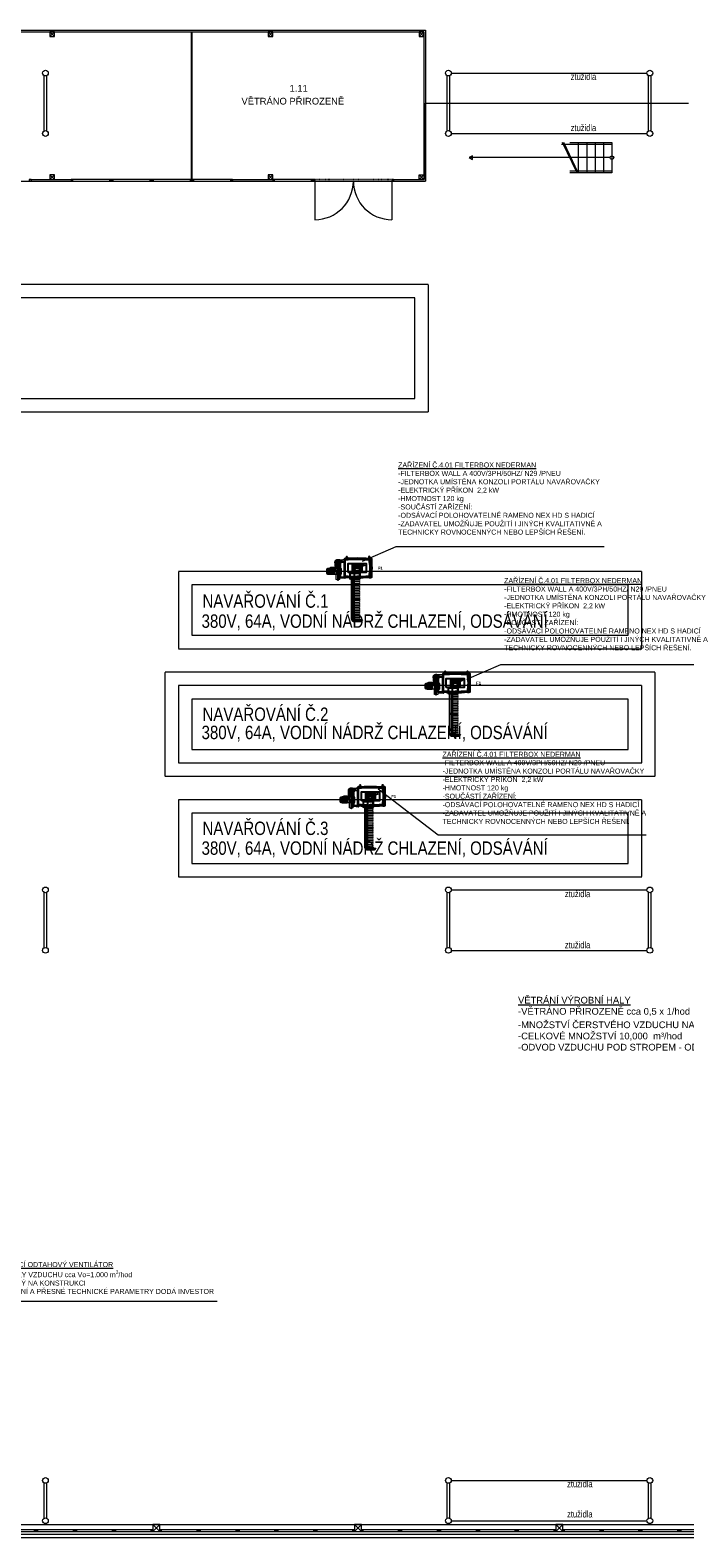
# Model space of a CAD drawing. Header units: millimetres. Extents: x 918337 to 1269480, y -257156 to -67477.
# Tile 5 of 114: x 948709 to 968206, y -174275 to -129341. Entities that reach past the tile are written whole.
import ezdxf

# ---------------------------------------------------------------- set-up
doc = ezdxf.new("R2010")
doc.units = ezdxf.units.MM
doc.linetypes.add('DĚLICÍ2', pattern=[15.875, 6.35, -3.175, 0, -3.175, 0, -3.175])
doc.linetypes.add('ČÁRKOVANÁ2', pattern=[0.375, 0.25, -0.125])
doc.layers.get('0').update_dxf_attribs({"color": 8, "lineweight": 9})
for name, color, linetype, lineweight in [('1VZT - LEGENDY', 7, 'Continuous', 13), ('LEGENDY', 7, 'Continuous', 9), ('St_plocha_místnosti', 3, 'Continuous', 18)]:
    doc.layers.add(name, color=color, linetype=linetype, lineweight=lineweight)
doc.layers.add('Configura 2D', color=7, linetype='Continuous')
doc.layers.add('Configura Drawing', color=7, linetype='Continuous')
doc.styles.add('Andy', font='arial.ttf')
doc.styles.add('Configura Arial bold', font='arialbd.ttf')
doc.styles.get("Standard").update_dxf_attribs({"font": 'arial.ttf'})

# ---------------------------------------------------------------- blocks, each defined once
blk = doc.blocks.new('EDWED')
at = {"color": 8, "ltscale": 2}
for p, q in [((890097, -224250), (911197, -224250)), ((890147, -224300), (911147, -224300)), ((904222, -228700), (904222, -224300)), ((904247, -228700), (904247, -224300)), ((911147, -224300), (911147, -228700)), ((911197, -224250), (911197, -228750)), ((911962, -225531), (917792, -225531)), ((911962, -227331), (917792, -227331)), ((915247, -227650), (916747, -227650)), ((915714, -228500), (915278, -227600)), ((915747, -228500), (915312, -227600)), ((915497, -227600), (915747, -227600)), ((915747, -227600), (915997, -227600)), ((915747, -227600), (915747, -228500)), ((915997, -227600), (916247, -227600)), ((915997, -227600), (915997, -228500)), ((916247, -227600), (916497, -227600)), ((916247, -227600), (916247, -228500)), ((916497, -227600), (916747, -227600)), ((916497, -227600), (916497, -228500)), ((916747, -227600), (916747, -228500)), ((912599, -227992), (912497, -228050)), ((912497, -228050), (912599, -228109)), ((916693, -228050), (912497, -228050)), ((912599, -228109), (912599, -227992)), ((899447, -228700), (899447, -228750)), ((899447, -228700), (900647, -228700)), ((900647, -228700), (900647, -228750)), ((905447, -228700), (905447, -228750)), ((905447, -228700), (906647, -228700)), ((906647, -228700), (906647, -228750)), ((910247, -228700), (910247, -228750)), ((910247, -228700), (911147, -228700)), ((916747, -228450), (915497, -228450)), ((915747, -228500), (915497, -228500)), ((915997, -228500), (915747, -228500)), ((916247, -228500), (915997, -228500)), ((916747, -228500), (916247, -228500)), ((916497, -228500), (916247, -228500)), ((899447, -228750), (900647, -228750)), ((905447, -228750), (906647, -228750)), ((910247, -228750), (911197, -228750)), ((911962, -249875), (917792, -249875)), ((911962, -251675), (917792, -251675)), ((911962, -267475), (917792, -267475)), ((911962, -268675), (917792, -268675)), ((872807, -268785), (942557, -268785)), ((942557, -269085), (872807, -269085)), ((903287, -268785), (903077, -268785)), ((903077, -268785), (903077, -268995)), ((903077, -268995), (903287, -268785)), ((903077, -268785), (903287, -268995)), ((903077, -268995), (903287, -268995)), ((903287, -268995), (903287, -268785)), ((909287, -268785), (909077, -268785)), ((909077, -268785), (909077, -268995)), ((909077, -268995), (909287, -268785)), ((909077, -268785), (909287, -268995)), ((909077, -268995), (909287, -268995)), ((909287, -268995), (909287, -268785)), ((915287, -268785), (915077, -268785)), ((915077, -268785), (915077, -268995)), ((915077, -268995), (915287, -268785)), ((915077, -268785), (915287, -268995)), ((915077, -268995), (915287, -268995)), ((915287, -268995), (915287, -268785)), ((942557, -269185), (872807, -269185))]:
    blk.add_line(p, q, dxfattribs=at)
at = {"color": 8, "lineweight": 18, "ltscale": 2}
for p, q in [((899837, -227255), (899837, -225605)), ((899917, -227255), (899917, -225605)), ((911837, -227255), (911837, -225605)), ((911917, -227255), (911917, -225605)), ((917837, -227255), (917837, -225605)), ((917917, -227255), (917917, -225605)), ((899837, -251600), (899837, -249950)), ((899917, -251600), (899917, -249950)), ((911837, -251600), (911837, -249950)), ((911917, -251600), (911917, -249950)), ((917837, -251600), (917837, -249950)), ((917917, -251600), (917917, -249950)), ((899837, -268600), (899837, -267550)), ((899917, -268600), (899917, -267550)), ((911837, -268600), (911837, -267550)), ((911917, -268600), (911917, -267550)), ((917837, -268600), (917837, -267550)), ((917917, -268600), (917917, -267550))]:
    blk.add_line(p, q, dxfattribs=at)
at = {"color": 8}
for p, q in [((911197, -228750), (911197, -226425)), ((911197, -226425), (919027, -226425)), ((890097, -228750), (911197, -228750)), ((910883, -232227), (893883, -232227)), ((910883, -235227), (910883, -232227)), ((893883, -235227), (910883, -235227)), ((917235, -240785), (904235, -240785)), ((904235, -240785), (904235, -242285)), ((917235, -242285), (917235, -240785)), ((904235, -242285), (917235, -242285)), ((917235, -244185), (904235, -244185)), ((904235, -244185), (904235, -245685)), ((917235, -245685), (917235, -244185)), ((904235, -245685), (917235, -245685)), ((917235, -247585), (904235, -247585)), ((904235, -247585), (904235, -249085)), ((917235, -249085), (917235, -247585)), ((904235, -249085), (917235, -249085))]:
    blk.add_line(p, q, dxfattribs=at)
at = {"color": 8, "linetype": 'ČÁRKOVANÁ2', "ltscale": 4}
for p, q in [((911283, -231827), (893483, -231827)), ((911283, -235627), (911283, -231827)), ((893483, -235627), (911283, -235627)), ((917635, -240385), (903835, -240385)), ((903835, -240385), (903835, -242685)), ((917635, -242685), (917635, -240385)), ((903835, -242685), (917635, -242685)), ((918035, -243385), (903435, -243385)), ((903435, -243385), (903435, -246485)), ((918035, -246485), (918035, -243385)), ((917635, -243785), (903835, -243785)), ((903835, -243785), (903835, -246085)), ((917635, -246085), (917635, -243785)), ((903835, -246085), (917635, -246085)), ((903435, -246485), (918035, -246485)), ((917635, -247185), (903835, -247185)), ((903835, -247185), (903835, -249485)), ((917635, -249485), (917635, -247185)), ((903835, -249485), (917635, -249485))]:
    blk.add_line(p, q, dxfattribs=at)
at = {"color": 8, "ltscale": 2}
for points in [[(900007, -224440), (900147, -224440), (900147, -224300), (900007, -224300)], [(906507, -224440), (906647, -224440), (906647, -224300), (906507, -224300)], [(911007, -224440), (911147, -224440), (911147, -224300), (911007, -224300)], [(899397, -228750), (899447, -228750), (899447, -228700), (899397, -228700)], [(900007, -228700), (900147, -228700), (900147, -228560), (900007, -228560)], [(900647, -228750), (901847, -228750), (901847, -228700), (900647, -228700)], [(900647, -228750), (900697, -228750), (900697, -228700), (900647, -228700)], [(901847, -228750), (901797, -228750), (901797, -228700), (901847, -228700)], [(901847, -228750), (903047, -228750), (903047, -228700), (901847, -228700)], [(901847, -228750), (901897, -228750), (901897, -228700), (901847, -228700)], [(903047, -228750), (902997, -228750), (902997, -228700), (903047, -228700)], [(903047, -228750), (904247, -228750), (904247, -228700), (903047, -228700)], [(903047, -228750), (903097, -228750), (903097, -228700), (903047, -228700)], [(904247, -228750), (904197, -228750), (904197, -228700), (904247, -228700)], [(904247, -228750), (905447, -228750), (905447, -228700), (904247, -228700)], [(904247, -228750), (904297, -228750), (904297, -228700), (904247, -228700)], [(905447, -228750), (905397, -228750), (905397, -228700), (905447, -228700)], [(906507, -228700), (906647, -228700), (906647, -228560), (906507, -228560)], [(906647, -228750), (907847, -228750), (907847, -228700), (906647, -228700)], [(906647, -228750), (906697, -228750), (906697, -228700), (906647, -228700)], [(907847, -228750), (907797, -228750), (907797, -228700), (907847, -228700)], [(907847, -228750), (907897, -228750), (907897, -228700), (907847, -228700)], [(910197, -228750), (910247, -228750), (910247, -228700), (910197, -228700)], [(911007, -228560), (911147, -228560), (911147, -228700), (911007, -228700)]]:
    blk.add_lwpolyline(points, close=True, dxfattribs=at)
for points in [[(900007, -224300), (900147, -224440)], [(900147, -224300), (900007, -224440)], [(906507, -224300), (906647, -224440)], [(906647, -224300), (906507, -224440)], [(911007, -224300), (911147, -224440)], [(911147, -224300), (911007, -224440)], [(900007, -228560), (900147, -228700)], [(900147, -228560), (900007, -228700)], [(906507, -228560), (906647, -228700)], [(906647, -228560), (906507, -228700)], [(911007, -228700), (911147, -228560)], [(911147, -228700), (911007, -228560)], [(907897, -228750), (907897, -229900)], [(910197, -228750), (910197, -229900)]]:
    blk.add_lwpolyline(points, dxfattribs=at)
at = {"color": 8, "linetype": 'DĚLICÍ2', "ltscale": 2}
for points in [[(910197, -228700), (907897, -228700)], [(910197, -228750), (907897, -228750)]]:
    blk.add_lwpolyline(points, dxfattribs=at)
at = {"color": 8}
for points in [[(898445, -268995), (899603, -268995), (899603, -268945), (898445, -268945)], [(899603, -268995), (899553, -268995), (899553, -268945), (899603, -268945)], [(899603, -268995), (900761, -268995), (900761, -268945), (899603, -268945)], [(899603, -268995), (899603, -268995), (899603, -268945), (899603, -268945)], [(899603, -268995), (899653, -268995), (899653, -268945), (899603, -268945)], [(900761, -268995), (900711, -268995), (900711, -268945), (900761, -268945)], [(900761, -268995), (901919, -268995), (901919, -268945), (900761, -268945)], [(900761, -268995), (900761, -268995), (900761, -268945), (900761, -268945)], [(900761, -268995), (900811, -268995), (900811, -268945), (900761, -268945)], [(901919, -268995), (901869, -268995), (901869, -268945), (901919, -268945)], [(901919, -268995), (903077, -268995), (903077, -268945), (901919, -268945)], [(901919, -268995), (901919, -268995), (901919, -268945), (901919, -268945)], [(901919, -268995), (901969, -268995), (901969, -268945), (901919, -268945)], [(903077, -268995), (903027, -268995), (903027, -268945), (903077, -268945)], [(903287, -268995), (904445, -268995), (904445, -268945), (903287, -268945)], [(903287, -268995), (903337, -268995), (903337, -268945), (903287, -268945)], [(904445, -268995), (904395, -268995), (904395, -268945), (904445, -268945)], [(904445, -268995), (905603, -268995), (905603, -268945), (904445, -268945)], [(904445, -268995), (904445, -268995), (904445, -268945), (904445, -268945)], [(904445, -268995), (904495, -268995), (904495, -268945), (904445, -268945)], [(905603, -268995), (905553, -268995), (905553, -268945), (905603, -268945)], [(905603, -268995), (906761, -268995), (906761, -268945), (905603, -268945)], [(905603, -268995), (905603, -268995), (905603, -268945), (905603, -268945)], [(905603, -268995), (905653, -268995), (905653, -268945), (905603, -268945)], [(906761, -268995), (906711, -268995), (906711, -268945), (906761, -268945)], [(906761, -268995), (907919, -268995), (907919, -268945), (906761, -268945)], [(906761, -268995), (906761, -268995), (906761, -268945), (906761, -268945)], [(906761, -268995), (906811, -268995), (906811, -268945), (906761, -268945)], [(907919, -268995), (907869, -268995), (907869, -268945), (907919, -268945)], [(907919, -268995), (909077, -268995), (909077, -268945), (907919, -268945)], [(907919, -268995), (907919, -268995), (907919, -268945), (907919, -268945)], [(907919, -268995), (907969, -268995), (907969, -268945), (907919, -268945)], [(909077, -268995), (909027, -268995), (909027, -268945), (909077, -268945)], [(909287, -268995), (910445, -268995), (910445, -268945), (909287, -268945)], [(909287, -268995), (909337, -268995), (909337, -268945), (909287, -268945)], [(910445, -268995), (910395, -268995), (910395, -268945), (910445, -268945)], [(910445, -268995), (911603, -268995), (911603, -268945), (910445, -268945)], [(910445, -268995), (910445, -268995), (910445, -268945), (910445, -268945)], [(910445, -268995), (910495, -268995), (910495, -268945), (910445, -268945)], [(911603, -268995), (911553, -268995), (911553, -268945), (911603, -268945)], [(911603, -268995), (912761, -268995), (912761, -268945), (911603, -268945)], [(911603, -268995), (911603, -268995), (911603, -268945), (911603, -268945)], [(911603, -268995), (911653, -268995), (911653, -268945), (911603, -268945)], [(912761, -268995), (912711, -268995), (912711, -268945), (912761, -268945)], [(912761, -268995), (913919, -268995), (913919, -268945), (912761, -268945)], [(912761, -268995), (912761, -268995), (912761, -268945), (912761, -268945)], [(912761, -268995), (912811, -268995), (912811, -268945), (912761, -268945)], [(913919, -268995), (913869, -268995), (913869, -268945), (913919, -268945)], [(913919, -268995), (915077, -268995), (915077, -268945), (913919, -268945)], [(913919, -268995), (913919, -268995), (913919, -268945), (913919, -268945)], [(913919, -268995), (913969, -268995), (913969, -268945), (913919, -268945)], [(915077, -268995), (915027, -268995), (915027, -268945), (915077, -268945)], [(915287, -268995), (916445, -268995), (916445, -268945), (915287, -268945)], [(915287, -268995), (915337, -268995), (915337, -268945), (915287, -268945)], [(916445, -268995), (916395, -268995), (916395, -268945), (916445, -268945)], [(916445, -268995), (917603, -268995), (917603, -268945), (916445, -268945)], [(916445, -268995), (916445, -268995), (916445, -268945), (916445, -268945)], [(916445, -268995), (916495, -268995), (916495, -268945), (916445, -268945)], [(917603, -268995), (917553, -268995), (917553, -268945), (917603, -268945)], [(917603, -268995), (918761, -268995), (918761, -268945), (917603, -268945)], [(917603, -268995), (917603, -268995), (917603, -268945), (917603, -268945)], [(917603, -268995), (917653, -268995), (917653, -268945), (917603, -268945)], [(918761, -268995), (918711, -268995), (918711, -268945), (918761, -268945)], [(918761, -268995), (919919, -268995), (919919, -268945), (918761, -268945)], [(918761, -268995), (918761, -268995), (918761, -268945), (918761, -268945)], [(918761, -268995), (918811, -268995), (918811, -268945), (918761, -268945)]]:
    blk.add_lwpolyline(points, close=True, dxfattribs=at)
at = {"color": 8, "ltscale": 2}
for centre, radius in [((899877, -225530), 85), ((911877, -225530), 85), ((917877, -225530), 85), ((899877, -227330), 85), ((911877, -227330), 85), ((917877, -227330), 85), ((916747, -228050), 54.6), ((899877, -249875), 85), ((911877, -249875), 85), ((917877, -249875), 85), ((899877, -251675), 85), ((911877, -251675), 85), ((917877, -251675), 85), ((899877, -267475), 85), ((911877, -267475), 85), ((917877, -267475), 85), ((899877, -268675), 85), ((911877, -268675), 85), ((917877, -268675), 85)]:
    blk.add_circle(centre, radius, dxfattribs=at)
for centre, start, end in [((907897, -228750), 270, 0), ((910197, -228750), 180, 270)]:
    blk.add_arc(centre, 1150, start, end, dxfattribs=at)
at = {"color": 8, "ltscale": 2, "width": 0.8}
for p in [(915521, -225735), (915521, -227259), (915345, -250090), (915345, -251614), (915414, -267676), (915414, -268577)]:
    blk.add_text('ztužidla', height=200, dxfattribs=at).set_placement(p)
at = {"color": 8, "width": 0.8}
for s, p in [('NAVAŘOVÁNÍ Č.1', (904554, -241465)), ('380V, 64A, VODNÍ NÁDRŽ CHLAZENÍ, ODSÁVÁNÍ', (904527, -242063)), ('NAVAŘOVÁNÍ Č.2', (904554, -244838)), ('380V, 64A, VODNÍ NÁDRŽ CHLAZENÍ, ODSÁVÁNÍ', (904527, -245381)), ('NAVAŘOVÁNÍ Č.3', (904554, -248238)), ('380V, 64A, VODNÍ NÁDRŽ CHLAZENÍ, ODSÁVÁNÍ', (904527, -248828))]:
    blk.add_text(s, height=400, dxfattribs=at).set_placement(p)
blk = doc.blocks.new('*U856')
at = {"layer": 'Configura 2D', "lineweight": 9}
for p, q in [((-0.19, 0.845), (-0.01, 0.845)), ((-0.19, 0.69), (-0.01, 0.69)), ((-0.19, 0.685), (-0.01, 0.685)), ((-0.19, 0.675), (-0.01, 0.675))]:
    blk.add_line(p, q, dxfattribs=at)
for points in [[(-0.04, 0.91), (-0.16, 0.91), (-0.169, 0.88), (-0.031, 0.88), (-0.04, 0.91)], [(0.255, 0.565), (-0.37, 0.565), (-0.37, 0.575), (0.255, 0.575), (0.255, 0.565)], [(0.245, 0.57), (0.228, 0.52), (-0.343, 0.52), (-0.36, 0.57), (-0.343, 0.62), (0.228, 0.62), (0.245, 0.57)], [(0.02, 0.52), (-0.22, 0.52), (-0.19, 0.515), (-0.01, 0.515), (0.02, 0.52)], [(-0.01, 0.495), (-0.19, 0.495), (-0.193, 0.485), (-0.177, 0.465), (-0.023, 0.465), (-0.008, 0.485), (-0.01, 0.495)], [(-0.19, 0.88), (-0.01, 0.88), (-0.01, 0.57), (-0.19, 0.57), (-0.19, 0.88)], [(-0.04, 0.795), (0.02, 0.795), (0.02, 0.695), (-0.04, 0.695), (-0.04, 0.795)], [(0.17, 0.658), (0.174, 0.657), (0.179, 0.657), (0.183, 0.657), (0.187, 0.656), (0.192, 0.655), (0.196, 0.654), (0.2, 0.652), (0.204, 0.651), (0.208, 0.649), (0.212, 0.647), (0.216, 0.645), (0.219, 0.642), (0.223, 0.64), (0.226, 0.637), (0.23, 0.634), (0.233, 0.631), (0.236, 0.628), (0.239, 0.624), (0.241, 0.621), (0.244, 0.617), (0.246, 0.614), (0.248, 0.61), (0.25, 0.606), (0.252, 0.602), (0.253, 0.598), (0.254, 0.593), (0.255, 0.589), (0.256, 0.585), (0.257, 0.581), (0.257, 0.576), (0.257, 0.572), (0.257, 0.567), (0.257, 0.563), (0.257, 0.559), (0.256, 0.554), (0.255, 0.55), (0.254, 0.546), (0.253, 0.542), (0.251, 0.538), (0.25, 0.534), (0.248, 0.53), (0.246, 0.526), (0.243, 0.522), (0.241, 0.519), (0.238, 0.515), (0.235, 0.512), (0.232, 0.509), (0.229, 0.505), (0.226, 0.503), (0.222, 0.5), (0.219, 0.497), (0.215, 0.495), (0.211, 0.493), (0.207, 0.491), (0.203, 0.489), (0.199, 0.488), (0.195, 0.486), (0.191, 0.485), (0.187, 0.484), (0.182, 0.483), (0.178, 0.483), (0.174, 0.483), (0.169, 0.483), (0.165, 0.483), (0.161, 0.483), (0.156, 0.484), (0.152, 0.484), (0.148, 0.485), (0.143, 0.487), (0.139, 0.488), (0.135, 0.49), (0.131, 0.492), (0.127, 0.494), (0.124, 0.496), (0.12, 0.498), (0.116, 0.501), (0.113, 0.504), (0.11, 0.506), (0.107, 0.51), (0.104, 0.513), (0.101, 0.516), (0.098, 0.52), (0.096, 0.523), (0.094, 0.527), (0.092, 0.531), (0.09, 0.535), (0.088, 0.539), (0.087, 0.543), (0.085, 0.547), (0.084, 0.552), (0.084, 0.556), (0.083, 0.56), (0.083, 0.565), (0.083, 0.569), (0.083, 0.573), (0.083, 0.578), (0.083, 0.582), (0.084, 0.586), (0.085, 0.591), (0.086, 0.595), (0.087, 0.599), (0.089, 0.603), (0.091, 0.607), (0.093, 0.611), (0.095, 0.615), (0.097, 0.619), (0.1, 0.622), (0.102, 0.626), (0.105, 0.629), (0.108, 0.632), (0.111, 0.635), (0.115, 0.638), (0.118, 0.641), (0.122, 0.643), (0.126, 0.645), (0.129, 0.647), (0.133, 0.649), (0.137, 0.651), (0.141, 0.653), (0.146, 0.654), (0.15, 0.655), (0.154, 0.656), (0.158, 0.657), (0.163, 0.657), (0.167, 0.657), (0.17, 0.658)]]:
    blk.add_lwpolyline(points, dxfattribs=at)
at = {"layer": 'Configura 2D'}
for points in [[(0.252, 0.365), (-0.306, 0.365), (-0.294, 0.496, -0.260888), (-0.256, 0.52), (0.203, 0.52, -0.395906), (0.237, 0.493), (0.252, 0.365)], [(0.23, 0.509), (0.219, 0.621, 0.288541), (0.2, 0.644, 0.042841), (0.071, 0.653), (-0.009, 0.653, 0.167223), (-0.138, 0.594), (-0.196, 0.544, -0.13671), (-0.247, 0.52), (0.205, 0.52, -0.171438), (0.23, 0.509)], [(0.185, 0.52), (0.205, 0.56), (0.195, 0.62), (0.095, 0.62), (0.04, 0.623, 0.294589), (0.02, 0.61), (0, 0.56), (0.01, 0.52), (0.185, 0.52)], [(-0.281, 0.365), (0.281, 0.365, -0.044875), (0.281, -0.365, -0.105418), (-0.281, -0.365, -0.044875), (-0.281, 0.365)], [(-0.247, 0.352), (0.247, 0.352, -0.054057), (0.247, -0.352, -0.108884), (-0.247, -0.352, -0.054057), (-0.247, 0.352)], [(0.325, 0.285, 0.723947), (0.325, 0.323), (0.282, 0.323), (0.282, 0.285), (0.325, 0.285)], [(0.281, -0.365, -0.105418), (-0.281, -0.365), (-0.281, -0.415), (0.281, -0.415), (0.281, -0.365)], [(0.325, -0.385, 0.723947), (0.325, -0.347), (0.282, -0.347), (0.282, -0.385), (0.325, -0.385)]]:
    blk.add_lwpolyline(points, format="xyb", dxfattribs=at)
for points in [[(-0.281, 0.496), (0.184, 0.496), (0.184, 0.386), (-0.281, 0.386)], [(-0.135, 0.268), (0.135, 0.268), (0.135, 0.138), (-0.135, 0.138)], [(-0.135, 0.138), (0.135, 0.138), (0.135, -0.138), (-0.135, -0.138)], [(-0.281, -0.415), (0.281, -0.415), (0.281, -0.428), (-0.281, -0.428)], [(-0.135, -0.138), (0.135, -0.138), (0.135, -0.268), (-0.135, -0.268)], [(-0.035, -0.422), (0.035, -0.422), (0.035, -0.436), (-0.035, -0.436)]]:
    blk.add_lwpolyline(points, close=True, dxfattribs=at)
at = {"layer": 'Configura 2D', "lineweight": 9}
for points in [[(-0.19, 0.842), (-0.189, 0.842), (-0.189, 0.692), (-0.19, 0.692)], [(-0.19, 0.515), (-0.01, 0.515), (-0.01, 0.495), (-0.19, 0.495)], [(-0.185, 0.842), (-0.184, 0.842), (-0.184, 0.692), (-0.185, 0.692)], [(-0.174, 0.842), (-0.173, 0.842), (-0.173, 0.692), (-0.174, 0.692)], [(-0.158, 0.842), (-0.156, 0.842), (-0.156, 0.692), (-0.158, 0.692)], [(-0.138, 0.842), (-0.136, 0.842), (-0.136, 0.692), (-0.138, 0.692)], [(-0.116, 0.842), (-0.114, 0.842), (-0.114, 0.692), (-0.116, 0.692)], [(-0.092, 0.842), (-0.09, 0.842), (-0.09, 0.692), (-0.092, 0.692)], [(-0.069, 0.842), (-0.067, 0.842), (-0.067, 0.692), (-0.069, 0.692)], [(-0.048, 0.842), (-0.047, 0.842), (-0.047, 0.692), (-0.048, 0.692)], [(-0.031, 0.842), (-0.03, 0.842), (-0.03, 0.692), (-0.031, 0.692)], [(-0.018, 0.842), (-0.018, 0.842), (-0.018, 0.692), (-0.018, 0.692)], [(-0.011, 0.842), (-0.011, 0.842), (-0.011, 0.692), (-0.011, 0.692)]]:
    blk.add_lwpolyline(points, close=True, dxfattribs=at)
at = {"layer": 'Configura 2D'}
for centre, radius in [((0, 0), 0.083), ((0.097, -0.183), 0.037)]:
    blk.add_circle(centre, radius, dxfattribs=at)
at = {"layer": 'Configura 2D', "style": 'Configura Arial bold'}
blk.add_text('F1', height=0.088, rotation=-90, dxfattribs=at).set_placement((-0.05, -0.621))
blk = doc.blocks.new('*U855')
at = {"layer": 'Configura 2D', "linetype": 'Continuous'}
blk.add_blockref('*U856', (0, 0), dxfattribs=at)
blk = doc.blocks.new('*U858')
at = {"layer": 'Configura 2D', "lineweight": 9}
for p, q in [((0.358, -0.074), (0.358, 0.074)), ((0.408, -0.074), (0.408, 0.074)), ((0.459, -0.074), (0.459, 0.074)), ((0.509, -0.074), (0.509, 0.074)), ((0.56, -0.074), (0.56, 0.074)), ((0.611, -0.074), (0.611, 0.074)), ((0.661, -0.074), (0.661, 0.074)), ((0.712, -0.074), (0.712, 0.074)), ((0.762, -0.074), (0.762, 0.074)), ((0.813, -0.074), (0.813, 0.074)), ((0.863, -0.074), (0.863, 0.074)), ((0.914, -0.074), (0.914, 0.074)), ((0.964, -0.074), (0.964, 0.074)), ((1.015, -0.074), (1.015, 0.074)), ((1.065, -0.074), (1.065, 0.074)), ((1.116, -0.074), (1.116, 0.074)), ((1.166, -0.074), (1.166, 0.074)), ((1.217, -0.074), (1.217, 0.074)), ((1.267, -0.074), (1.267, 0.074)), ((1.318, -0.074), (1.318, 0.074)), ((1.368, -0.074), (1.368, 0.074)), ((1.419, -0.074), (1.419, 0.074)), ((1.47, -0.074), (1.47, 0.074)), ((1.52, -0.074), (1.52, 0.074))]:
    blk.add_line(p, q, dxfattribs=at)
for points in [[(-0.125, 0, -229.181664), (-0.125, -0.002), (-0.125, 0)], [(-0.103, 0, -229.181664), (-0.103, -0.002), (-0.103, 0)]]:
    blk.add_lwpolyline(points, format="xyb", dxfattribs=at)
for points in [[(-0.125, -0.118), (-0.125, 0.118), (-0.035, 0.118), (-0.035, -0.118), (-0.125, -0.118)], [(0.32, -0.08), (0.333, -0.086), (0.358, -0.074), (0.383, -0.086), (0.408, -0.074), (0.434, -0.086), (0.459, -0.074), (0.484, -0.086), (0.509, -0.074), (0.535, -0.086), (0.56, -0.074), (0.585, -0.086), (0.611, -0.074), (0.636, -0.086), (0.661, -0.074), (0.686, -0.086), (0.712, -0.074), (0.737, -0.086), (0.762, -0.074), (0.787, -0.086), (0.813, -0.074), (0.838, -0.086), (0.863, -0.074), (0.888, -0.086), (0.914, -0.074), (0.926, -0.08), (0.926, 0.08), (0.914, 0.074), (0.888, 0.086), (0.863, 0.074), (0.838, 0.086), (0.813, 0.074), (0.787, 0.086), (0.762, 0.074), (0.737, 0.086), (0.712, 0.074), (0.686, 0.086), (0.661, 0.074), (0.636, 0.086), (0.611, 0.074), (0.585, 0.086), (0.56, 0.074), (0.535, 0.086), (0.509, 0.074), (0.484, 0.086), (0.459, 0.074), (0.434, 0.086), (0.408, 0.074), (0.383, 0.086), (0.358, 0.074), (0.333, 0.086), (0.32, 0.08), (0.32, -0.08)], [(0.32, 0), (0.32, 0.08), (0.32, -0.08)], [(0.926, -0.08), (0.939, -0.086), (0.964, -0.074), (0.99, -0.086), (1.015, -0.074), (1.04, -0.086), (1.065, -0.074), (1.091, -0.086), (1.116, -0.074), (1.141, -0.086), (1.166, -0.074), (1.192, -0.086), (1.217, -0.074), (1.242, -0.086), (1.267, -0.074), (1.293, -0.086), (1.318, -0.074), (1.343, -0.086), (1.368, -0.074), (1.394, -0.086), (1.419, -0.074), (1.444, -0.086), (1.47, -0.074), (1.495, -0.086), (1.52, -0.074), (1.533, -0.08), (1.533, 0.08), (1.52, 0.074), (1.495, 0.086), (1.47, 0.074), (1.444, 0.086), (1.419, 0.074), (1.394, 0.086), (1.368, 0.074), (1.343, 0.086), (1.318, 0.074), (1.293, 0.086), (1.267, 0.074), (1.242, 0.086), (1.217, 0.074), (1.192, 0.086), (1.166, 0.074), (1.141, 0.086), (1.116, 0.074), (1.091, 0.086), (1.065, 0.074), (1.04, 0.086), (1.015, 0.074), (0.99, 0.086), (0.964, 0.074), (0.939, 0.086), (0.926, 0.08), (0.926, -0.08)], [(0.926, 0), (0.926, 0.08), (0.926, -0.08)]]:
    blk.add_lwpolyline(points, dxfattribs=at)
at = {"layer": 'Configura 2D'}
for points in [[(0, -0.08), (0, 0.08), (0.32, 0.08), (0.32, -0.08)], [(0.32, -0.16), (0.32, -0.107), (0.926, -0.107), (0.926, -0.16)], [(0.926, -0.16), (0.926, -0.107), (1.533, -0.107), (1.533, -0.16)]]:
    blk.add_lwpolyline(points, close=True, dxfattribs=at)
blk.add_lwpolyline([(0.16, 0), (0.16, -0.213), (0.32, -0.213, -0.129388), (0.24, 0.08), (0.16, 0.08), (0.16, 0)], format="xyb", dxfattribs=at)
for points in [[(1.533, 0), (1.533, -0.16), (1.583, -0.12), (1.583, 0.12), (1.533, 0.16)], [(1.533, 0.08), (1.583, 0.12), (1.533, 0.08)], [(1.533, -0.08), (1.583, -0.12)]]:
    blk.add_lwpolyline(points, dxfattribs=at)
blk = doc.blocks.new('*U857')
at = {"layer": 'Configura 2D', "linetype": 'Continuous'}
blk.add_blockref('*U858', (0, 0), dxfattribs=at)

msp = doc.modelspace()

# ---------------------------------------------------------------- linework, layer by layer
at = {"layer": '1VZT - LEGENDY', "ltscale": 0.1}
for p, q in [((959604.3, -144741.1), (958592.5, -145172.6)), ((965802, -144741.1), (959604.3, -144741.1)), ((962713.8, -148259.7), (961702, -148691.2)), ((968911.4, -148259.7), (962713.8, -148259.7)), ((960856.6, -153333.8), (959072.2, -151964.7)), ((967054.3, -153333.8), (960856.6, -153333.8)), ((954274.3, -167228.2), (947373.2, -167228.2))]:
    msp.add_line(p, q, dxfattribs=at)

# ---------------------------------------------------------------- block references
msp.add_blockref('EDWED', (49287.2, 94909.3))
at = {"layer": 'Configura Drawing', "linetype": 'Continuous', "xscale": 1000, "yscale": 1000, "zscale": 1000}
for name, p, rotation in [('*U855', (958444.3, -145369.7), 90), ('*U857', (958444.3, -145369.7), 269.9999999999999), ('*U855', (961370.6, -148794.5), 90), ('*U857', (961370.6, -148794.5), 269.9999999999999), ('*U855', (958842.4, -152178.4), 90), ('*U857', (958842.4, -152178.4), 269.9999999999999)]:
    msp.add_blockref(name, p, dxfattribs=dict(at, rotation=rotation))

# ---------------------------------------------------------------- texts
at = {"layer": '1VZT - LEGENDY', "lineweight": 5, "char_height": 150, "attachment_point": 1}
for s, insert in [('{\\LZAŘÍZENÍ Č.4.01 FILTERBOX NEDERMAN\\P}-FILTERBOX WALL A 400V/3PH/50HZ/ N29 /PNEU\\P-JEDNOTKA UMÍSTĚNA KONZOLI PORTÁLU NAVAŘOVAČKY\\P-ELEKTRICKÝ PŘÍKON  2,2 kW \\P-HMOTNOST 120 kg\\P-SOUČÁSTÍ ZAŘÍZENÍ:\\P-ODSÁVACÍ POLOHOVATELNÉ RAMENO NEX HD S HADICÍ\\P{\\C1;-ZADAVATEL UMOŽŇUJE POUŽITÍ I JINÝCH\\~KVALITATIVNĚ A TECHNICKY\\~ROVNOCENNÝCH\\~NEBO\\~LEPŠÍCH ŘEŠENÍ.}', (959668.6, -142225)), ('{\\LZAŘÍZENÍ Č.4.01 FILTERBOX NEDERMAN\\P}-FILTERBOX WALL A 400V/3PH/50HZ/ N29 /PNEU\\P-JEDNOTKA UMÍSTĚNA KONZOLI PORTÁLU NAVAŘOVAČKY\\P-ELEKTRICKÝ PŘÍKON  2,2 kW \\P-HMOTNOST 120 kg\\P-SOUČÁSTÍ ZAŘÍZENÍ:\\P-ODSÁVACÍ POLOHOVATELNÉ RAMENO NEX HD S HADICÍ\\P{\\C1;-ZADAVATEL UMOŽŇUJE POUŽITÍ I JINÝCH\\~KVALITATIVNĚ A TECHNICKY\\~ROVNOCENNÝCH\\~NEBO\\~LEPŠÍCH ŘEŠENÍ.}', (962825.4, -145672)), ('{\\LZAŘÍZENÍ Č.4.01 FILTERBOX NEDERMAN\\P}-FILTERBOX WALL A 400V/3PH/50HZ/ N29 /PNEU\\P-JEDNOTKA UMÍSTĚNA KONZOLI PORTÁLU NAVAŘOVAČKY\\P-ELEKTRICKÝ PŘÍKON  2,2 kW \\P-HMOTNOST 120 kg\\P-SOUČÁSTÍ ZAŘÍZENÍ:\\P-ODSÁVACÍ POLOHOVATELNÉ RAMENO NEX HD S HADICÍ\\P{\\C1;-ZADAVATEL UMOŽŇUJE POUŽITÍ I JINÝCH\\~KVALITATIVNĚ A TECHNICKY\\~ROVNOCENNÝCH\\~NEBO\\~LEPŠÍCH ŘEŠENÍ.}', (960990.5, -150848.1)), ('\\A1;\\pxt30;{\\LSTÁVAJÍCÍ ODTAHOVÝ VENTILÁTOR }\\P-PRŮTOKY VZDUCHU cca Vo=1.000 m{\\H0.7x;\\S3^ ;}/hod{\\L\\P}-OSAZENÝ NA KONSTRUKCI\\P\\ptz;-OVLÁDÁNÍ A PŘESNÉ TECHNICKÉ PARAMETRY DODÁ INVESTOR', (947513.6, -166055.7))]:
    msp.add_mtext_dynamic_manual_height_columns(s, width=7941.607, gutter_width=12.5, heights=[0], dxfattribs=dict(at, insert=insert))
at = {"layer": 'LEGENDY', "lineweight": 5, "char_height": 200, "attachment_point": 7}
for s, width, heights, insert in [('\\A1;{\\L\\P}VĚTRÁNO PŘIROZENĚ', 10573.444, [2614.2], (955002.3, -131559.7)), ('\\A1;{\\LVĚTRÁNÍ VÝROBNÍ HALY\\P}-VĚTRÁNO PŘIROZENĚ cca 0,5 x 1/hod\\P-MNOŽSTVÍ ČERSTVÉHO VZDUCHU NA JEDNOHO PRACOVNÍKA cca 200 m{\\H0.7x;\\S3^ ;}/hod\\P-CELKOVÉ MNOŽSTVÍ 10,000  m³/hod\\P-ODVOD VZDUCHU POD STROPEM - ODTAHOVÉ VENTILÁTORY (SVAŘOVACÍ BOXY)', 12990.892, [2381.5], (963239.6, -159811.9))]:
    msp.add_mtext_dynamic_manual_height_columns(s, width=width, gutter_width=0, heights=heights, dxfattribs=dict(at, insert=insert))
at = {"layer": 'St_plocha_místnosti', "ltscale": 2, "style": 'Andy'}
msp.add_text('1.11', height=200, dxfattribs=at).set_placement((956433.9, -131173.1))

doc.saveas('drawing.dxf')
